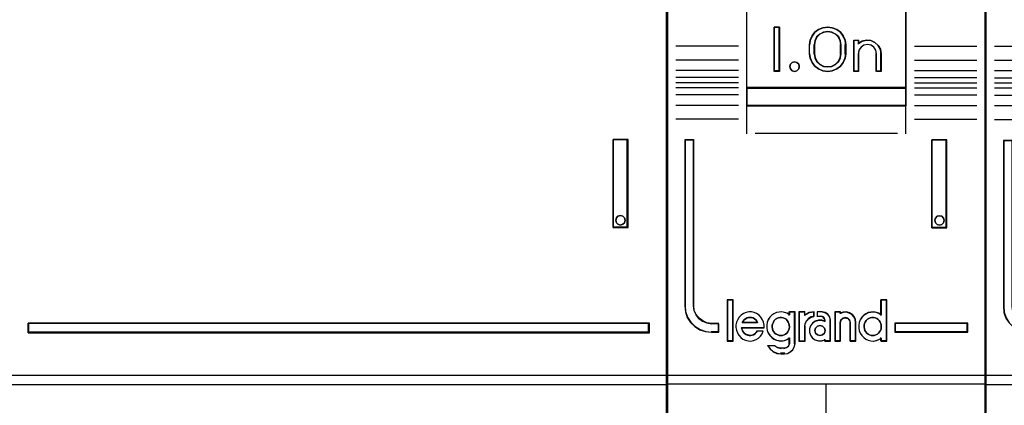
# Model space of a CAD drawing. Header units: millimetres. Extents: x 203 to 3426, y 719 to 2381.
# Tile 107 of 185: x 3358.1 to 3363.85, y 2244.48 to 2246.73. Entities that reach past the tile are written whole.
import ezdxf

# ---------------------------------------------------------------- set-up
doc = ezdxf.new("R2010")
doc.units = ezdxf.units.MM
doc.layers.add('45', color=7, linetype='Continuous')
doc.layers.add('E_Legrand_obudowy', color=7, linetype='Continuous')

# ---------------------------------------------------------------- blocks, each defined once
blk = doc.blocks.new('XL3 160 wnękowa 6x24M')
at = {"layer": 'E_Legrand_obudowy'}
blk.add_lwpolyline([(-215.641, -773.967), (215.545, -773.967), (215.545, -818.909), (-215.641, -818.909), (-215.641, -773.967)], dxfattribs=at)
blk = doc.blocks.new('P304 TX3')
at = {"layer": '45', "color": 139}
for points in [[(72.05327, 41.032708), (-0.0215, 41.032708), (-0.0215, -41.032709), (72.05327, -41.032709), (72.05327, 41.032708)], [(72.05327, 41.032708), (-0.0215, 41.032708), (-0.0215, -41.032709), (72.05327, -41.032709), (72.05327, 41.032708)], [(72.03177, 41.011153), (0, 41.011153), (0, -41.011153), (72.03177, -41.011153), (72.03177, 41.011153)], [(69.697241, -12.949472), (69.660884, -12.817744), (69.563934, -12.715954), (69.430626, -12.680029), (69.2852, -12.715954), (69.194309, -12.817744), (69.157952, -12.949472), (69.194309, -13.087188), (69.2852, -13.177003), (69.430626, -13.218916), (69.563934, -13.177003), (69.660884, -13.087188), (69.697241, -12.949472)]]:
    blk.add_lwpolyline(points, close=True, dxfattribs=at)
for points in [[(69.012828, -13.36262), (69.012828, -8.379704)], [(69.012828, -8.379704), (69.853115, -8.379704)], [(69.810115, -13.36262), (69.810115, -8.379704)], [(69.012828, -13.319509), (69.853115, -13.319509)], [(35.994385, -19.29757), (35.994385, -18.764071)], [(35.994385, -18.764071), (71.057108, -18.764071)], [(71.012317, -19.29757), (71.012317, -18.764071)], [(35.994385, -19.252663), (71.057108, -19.252663)], [(-0.0215, -22.218342), (72.05327, -22.218342)]]:
    blk.add_lwpolyline(points, dxfattribs=at)
at = {"layer": '45', "color": 7}
for points in [[(69.012828, -13.36262), (69.853115, -13.36262), (69.853115, -8.379704), (69.012828, -8.379704), (69.012828, -13.36262)], [(69.194309, -12.817744), (69.2852, -12.715954), (69.430626, -12.680029), (69.563934, -12.715954), (69.660884, -12.817744), (69.697241, -12.949472), (69.660884, -13.087188), (69.563934, -13.177003), (69.430626, -13.218916), (69.2852, -13.177003), (69.194309, -13.087188), (69.157952, -12.949472), (69.194309, -12.817744)], [(35.994385, -18.764071), (35.994385, -19.29757), (71.057108, -19.29757), (71.057108, -18.764071), (35.994385, -18.764071)]]:
    blk.add_lwpolyline(points, close=True, dxfattribs=at)
at = {"layer": '45', "color": 59}
for points in [[(69.012828, -13.36262), (69.853115, -13.36262), (69.853115, -8.379704), (69.012828, -8.379704), (69.012828, -13.36262)], [(69.194309, -12.817744), (69.2852, -12.715954), (69.430626, -12.680029), (69.563934, -12.715954), (69.660884, -12.817744), (69.697241, -12.949472), (69.660884, -13.087188), (69.563934, -13.177003), (69.430626, -13.218916), (69.2852, -13.177003), (69.194309, -13.087188), (69.157952, -12.949472), (69.194309, -12.817744)]]:
    blk.add_lwpolyline(points, close=True, dxfattribs=at)
at = {"layer": '45', "color": 1}
for points in [[(35.994385, -18.764071), (35.994385, -19.29757), (71.057108, -19.29757), (71.057108, -18.764071), (35.994385, -18.764071)], [(36.015885, -18.78383), (36.015885, -19.276015), (71.035609, -19.276015), (71.035609, -18.78383), (36.015885, -18.78383)]]:
    blk.add_lwpolyline(points, close=True, dxfattribs=at)
blk = doc.blocks.new('S301 TX3')
at = {"layer": '45', "color": 7}
for points in [[(17.986, 40.875), (0, 40.875), (0, -40.875), (17.986, -40.875), (17.986, 40.875)], [(4.486, -5.434), (13.498, -5.434), (13.498, -0.964), (4.486, -0.964), (4.486, -5.434)], [(6.346, -1.977), (6.346, -4.481), (6.052, -4.481), (6.052, -1.977), (6.346, -1.977)], [(10.049, -2.723), (10.089, -2.973), (10.089, -3.485), (10.049, -3.735), (9.942, -3.98), (9.789, -4.191), (9.58, -4.342), (9.331, -4.442), (9.07, -4.481), (8.804, -4.442), (8.556, -4.342), (8.352, -4.191), (8.193, -3.98), (8.086, -3.735), (8.046, -3.485), (8.046, -2.973), (8.086, -2.723), (8.193, -2.478), (8.352, -2.267), (8.556, -2.116), (8.804, -2.016), (9.07, -1.977), (9.331, -2.016), (9.58, -2.116), (9.789, -2.267), (9.942, -2.478), (10.049, -2.723)], [(9.834, -3.486), (9.834, -2.972), (9.794, -2.749), (9.692, -2.536), (9.515, -2.369), (9.304, -2.262), (9.07, -2.223), (8.831, -2.262), (8.62, -2.369), (8.443, -2.536), (8.341, -2.749), (8.301, -2.972), (8.301, -3.486), (8.341, -3.71), (8.443, -3.922), (8.62, -4.09), (8.831, -4.196), (9.07, -4.229), (9.304, -4.196), (9.515, -4.09), (9.692, -3.922), (9.794, -3.71), (9.834, -3.486)], [(11.012, -2.773), (11.263, -2.717), (11.502, -2.74), (11.736, -2.84), (11.918, -3.014), (12.043, -3.232), (12.083, -3.479), (12.083, -4.481), (11.821, -4.481), (11.821, -3.479), (11.781, -3.277), (11.679, -3.115), (11.513, -3.003), (11.308, -2.964), (11.115, -3.003), (10.955, -3.115), (10.836, -3.277), (10.802, -3.479), (10.802, -4.481), (10.551, -4.481), (10.551, -2.717), (10.802, -2.717), (10.802, -2.908), (11.012, -2.773)], [(7.432, -4.079), (7.468, -4.209), (7.432, -4.339), (7.336, -4.439), (7.205, -4.481), (7.062, -4.439), (6.972, -4.339), (6.93, -4.209), (6.972, -4.079), (7.062, -3.979), (7.205, -3.949), (7.336, -3.979), (7.432, -4.079)], [(13.498, -5.395), (4.486, -5.395), (4.486, -6.42), (13.498, -6.42), (13.498, -5.395)], [(2.926, -19.218), (2.926, -18.729), (2.524, -18.729), (2.252, -18.69), (2.014, -18.586), (1.804, -18.437), (1.64, -18.234), (1.532, -17.992), (1.504, -17.728), (1.504, -8.349), (1, -8.349), (1, -17.728), (1.034, -18.063), (1.141, -18.382), (1.323, -18.663), (1.572, -18.894), (1.861, -19.069), (2.178, -19.179), (2.524, -19.218), (2.926, -19.218)], [(14.955, -8.349), (14.955, -13.311), (15.792, -13.311), (15.792, -8.349), (14.955, -8.349)], [(15.607, -12.762), (15.643, -12.892), (15.607, -13.034), (15.511, -13.123), (15.373, -13.164), (15.241, -13.123), (15.145, -13.034), (15.109, -12.892), (15.145, -12.762), (15.241, -12.662), (15.373, -12.632), (15.511, -12.662), (15.607, -12.762)], [(3.712, -19.692), (3.712, -17.4), (3.406, -17.4), (3.406, -19.692), (3.712, -19.692)], [(16.987, -18.692), (12.861, -18.692), (12.861, -19.218), (16.987, -19.218), (16.987, -18.692)]]:
    blk.add_lwpolyline(points, close=True, dxfattribs=at)
at = {"layer": '45', "color": 139}
for points in [[(17.986, 40.875), (0, 40.875), (0, -40.875), (17.986, -40.875), (17.986, 40.875)], [(7.468, -4.209), (7.432, -4.079), (7.336, -3.979), (7.205, -3.949), (7.062, -3.979), (6.972, -4.079), (6.93, -4.209), (6.972, -4.339), (7.062, -4.439), (7.205, -4.481), (7.336, -4.439), (7.432, -4.339), (7.468, -4.209)], [(15.643, -12.892), (15.607, -12.762), (15.511, -12.662), (15.373, -12.632), (15.241, -12.662), (15.145, -12.762), (15.109, -12.892), (15.145, -13.034), (15.241, -13.123), (15.373, -13.164), (15.511, -13.123), (15.607, -13.034), (15.643, -12.892)], [(6.421, -19.405), (6.519, -19.393), (6.606, -19.365), (6.687, -19.319), (6.756, -19.262), (6.82, -19.183), (6.86, -19.109), (6.889, -19.012), (6.912, -18.915), (6.901, -18.818), (6.883, -18.721), (6.843, -18.636), (6.791, -18.545), (6.721, -18.482), (6.646, -18.431), (6.56, -18.391), (6.467, -18.374), (6.38, -18.374), (6.282, -18.391), (6.207, -18.431), (6.126, -18.482), (6.057, -18.545), (6.01, -18.636), (5.97, -18.721), (5.941, -18.818), (5.941, -18.915), (5.953, -19.012), (5.982, -19.109), (6.028, -19.183), (6.086, -19.262), (6.167, -19.319), (6.247, -19.365), (6.334, -19.393), (6.421, -19.405)], [(8.922, -19.116), (8.881, -18.975), (8.774, -18.869), (8.631, -18.828), (8.489, -18.869), (8.382, -18.975), (8.34, -19.116), (8.382, -19.258), (8.489, -19.364), (8.631, -19.405), (8.774, -19.364), (8.881, -19.258), (8.922, -19.116)], [(11.608, -19.405), (11.701, -19.393), (11.787, -19.365), (11.874, -19.319), (11.944, -19.262), (12.002, -19.183), (12.054, -19.109), (12.083, -19.012), (12.088, -18.915), (12.088, -18.818), (12.071, -18.721), (12.03, -18.636), (11.973, -18.545), (11.903, -18.482), (11.834, -18.431), (11.747, -18.391), (11.66, -18.374), (11.562, -18.374), (11.475, -18.391), (11.388, -18.431), (11.307, -18.482), (11.249, -18.545), (11.192, -18.636), (11.151, -18.721), (11.128, -18.818), (11.128, -18.915), (11.14, -19.012), (11.168, -19.109), (11.221, -19.183), (11.278, -19.262), (11.348, -19.319), (11.435, -19.365), (11.521, -19.393), (11.608, -19.405)]]:
    blk.add_lwpolyline(points, close=True, dxfattribs=at)
at = {"layer": '45', "color": 59}
for points in [[(17.967, 40.857), (0.018, 40.857), (0.018, -40.855), (17.967, -40.855), (17.967, 40.857)], [(4.486, -5.434), (13.498, -5.434), (13.498, -0.964), (4.486, -0.964), (4.486, -5.434)], [(6.346, -1.977), (6.346, -4.481), (6.052, -4.481), (6.052, -1.977), (6.346, -1.977)], [(10.049, -2.723), (10.089, -2.973), (10.089, -3.485), (10.049, -3.735), (9.942, -3.98), (9.789, -4.191), (9.58, -4.342), (9.331, -4.442), (9.07, -4.481), (8.804, -4.442), (8.556, -4.342), (8.352, -4.191), (8.193, -3.98), (8.086, -3.735), (8.046, -3.485), (8.046, -2.973), (8.086, -2.723), (8.193, -2.478), (8.352, -2.267), (8.556, -2.116), (8.804, -2.016), (9.07, -1.977), (9.331, -2.016), (9.58, -2.116), (9.789, -2.267), (9.942, -2.478), (10.049, -2.723)], [(9.834, -3.486), (9.834, -2.972), (9.794, -2.749), (9.692, -2.536), (9.515, -2.369), (9.304, -2.262), (9.07, -2.223), (8.831, -2.262), (8.62, -2.369), (8.443, -2.536), (8.341, -2.749), (8.301, -2.972), (8.301, -3.486), (8.341, -3.71), (8.443, -3.922), (8.62, -4.09), (8.831, -4.196), (9.07, -4.229), (9.304, -4.196), (9.515, -4.09), (9.692, -3.922), (9.794, -3.71), (9.834, -3.486)], [(9.815, -3.48), (9.815, -2.976), (9.776, -2.757), (9.676, -2.548), (9.504, -2.384), (9.298, -2.28), (9.07, -2.241), (8.837, -2.28), (8.632, -2.384), (8.459, -2.548), (8.359, -2.757), (8.32, -2.976), (8.32, -3.48), (8.359, -3.7), (8.459, -3.908), (8.632, -4.073), (8.837, -4.177), (9.07, -4.21), (9.298, -4.177), (9.504, -4.073), (9.676, -3.908), (9.776, -3.7), (9.815, -3.48)], [(11.012, -2.773), (11.263, -2.717), (11.502, -2.74), (11.736, -2.84), (11.918, -3.014), (12.043, -3.232), (12.083, -3.479), (12.083, -4.481), (11.821, -4.481), (11.821, -3.479), (11.781, -3.277), (11.679, -3.115), (11.513, -3.003), (11.308, -2.964), (11.115, -3.003), (10.955, -3.115), (10.836, -3.277), (10.802, -3.479), (10.802, -4.481), (10.551, -4.481), (10.551, -2.717), (10.802, -2.717), (10.802, -2.908), (11.012, -2.773)], [(7.432, -4.079), (7.468, -4.209), (7.432, -4.339), (7.336, -4.439), (7.205, -4.481), (7.062, -4.439), (6.972, -4.339), (6.93, -4.209), (6.972, -4.079), (7.062, -3.979), (7.205, -3.949), (7.336, -3.979), (7.432, -4.079)], [(13.498, -5.395), (4.486, -5.395), (4.486, -6.42), (13.498, -6.42), (13.498, -5.395)], [(13.48, -5.415), (4.504, -5.415), (4.504, -6.402), (13.48, -6.402), (13.48, -5.415)], [(14.955, -8.349), (14.955, -13.311), (15.792, -13.311), (15.792, -8.349), (14.955, -8.349)], [(15.607, -12.762), (15.643, -12.892), (15.607, -13.034), (15.511, -13.123), (15.373, -13.164), (15.241, -13.123), (15.145, -13.034), (15.109, -12.892), (15.145, -12.762), (15.241, -12.662), (15.373, -12.632), (15.511, -12.662), (15.607, -12.762)], [(3.73, -19.71), (3.73, -17.383), (3.386, -17.383), (3.386, -19.71), (3.73, -19.71)], [(10.823, -18.814), (10.823, -18.975), (10.852, -19.125), (10.909, -19.265), (10.994, -19.398), (11.102, -19.51), (11.228, -19.604), (11.358, -19.665), (11.506, -19.699), (11.66, -19.71), (11.814, -19.682), (11.956, -19.626), (12.081, -19.543), (12.081, -19.71), (12.4, -19.71), (12.4, -17.383), (12.081, -17.383), (12.081, -18.24), (11.956, -18.156), (11.814, -18.106), (11.66, -18.079), (11.506, -18.09), (11.358, -18.118), (11.228, -18.184), (11.102, -18.268), (10.994, -18.379), (10.909, -18.513), (10.852, -18.663), (10.823, -18.814)], [(3.891, -18.953), (3.92, -19.104), (3.977, -19.256), (4.057, -19.385), (4.159, -19.502), (4.285, -19.598), (4.433, -19.665), (4.575, -19.699), (4.729, -19.71), (4.883, -19.682), (5.031, -19.626), (5.162, -19.542), (5.27, -19.435), (5.367, -19.301), (5.435, -19.16), (5.088, -19.16), (5.031, -19.233), (4.963, -19.301), (4.883, -19.351), (4.809, -19.379), (4.723, -19.396), (4.632, -19.385), (4.547, -19.368), (4.461, -19.34), (4.381, -19.284), (4.324, -19.216), (4.267, -19.138), (4.239, -19.054), (4.211, -18.97), (5.475, -18.97), (5.475, -18.807), (5.447, -18.644), (5.384, -18.504), (5.299, -18.37), (5.196, -18.257), (5.059, -18.162), (4.923, -18.106), (4.769, -18.067), (4.615, -18.067), (4.461, -18.095), (4.319, -18.151), (4.193, -18.246), (4.074, -18.353), (3.988, -18.487), (3.931, -18.639), (3.891, -18.79), (3.891, -18.953)], [(5.717, -18.501), (5.66, -18.652), (5.631, -18.802), (5.631, -18.963), (5.66, -19.114), (5.717, -19.253), (5.808, -19.387), (5.91, -19.498), (6.035, -19.593), (6.183, -19.654), (6.325, -19.687), (6.479, -19.699), (6.627, -19.671), (6.769, -19.615), (6.905, -19.532), (6.905, -19.849), (6.866, -19.988), (6.758, -20.083), (6.627, -20.122), (6.422, -20.122), (6.24, -20.083), (6.075, -19.988), (5.682, -19.988), (5.813, -20.172), (5.99, -20.311), (6.2, -20.406), (6.422, -20.434), (6.627, -20.434), (6.809, -20.406), (6.968, -20.322), (7.105, -20.2), (7.19, -20.027), (7.224, -19.849), (7.224, -18.067), (6.905, -18.067), (6.905, -18.228), (6.769, -18.145), (6.627, -18.095), (6.479, -18.067), (6.325, -18.078), (6.183, -18.106), (6.035, -18.173), (5.91, -18.256), (5.808, -18.368), (5.717, -18.501)], [(7.446, -18.067), (7.446, -19.71), (7.771, -19.71), (7.771, -18.886), (7.8, -18.723), (7.876, -18.56), (7.998, -18.437), (8.143, -18.353), (8.312, -18.302), (8.312, -18.067), (8.027, -18.106), (7.771, -18.241), (7.771, -18.067), (7.446, -18.067)], [(7.464, -18.087), (7.464, -19.692), (7.776, -19.692), (7.776, -18.887), (7.804, -18.728), (7.876, -18.569), (7.993, -18.448), (8.132, -18.366), (8.294, -18.317), (8.294, -18.087), (8.021, -18.125), (7.776, -18.256), (7.776, -18.087), (7.464, -18.087)], [(8.098, -18.858), (8.041, -19.026), (8.041, -19.216), (8.098, -19.385), (8.213, -19.542), (8.356, -19.643), (8.546, -19.699), (8.729, -19.699), (8.913, -19.643), (8.913, -19.71), (9.234, -19.71), (9.234, -18.532), (9.194, -18.353), (9.085, -18.201), (8.93, -18.106), (8.747, -18.067), (8.483, -18.067), (8.483, -18.302), (8.672, -18.302), (8.787, -18.33), (8.873, -18.42), (8.913, -18.532), (8.913, -18.6), (8.729, -18.543), (8.546, -18.543), (8.356, -18.6), (8.213, -18.706), (8.098, -18.858)], [(9.467, -18.067), (9.467, -19.71), (9.777, -19.71), (9.777, -18.656), (9.818, -18.515), (9.921, -18.42), (10.059, -18.381), (10.208, -18.42), (10.3, -18.515), (10.34, -18.656), (10.34, -19.71), (10.662, -19.71), (10.662, -18.656), (10.633, -18.487), (10.564, -18.325), (10.45, -18.201), (10.294, -18.117), (10.128, -18.067), (9.944, -18.078), (9.777, -18.134), (9.777, -18.067), (9.467, -18.067)], [(9.487, -18.087), (9.487, -19.692), (9.787, -19.692), (9.787, -18.662), (9.826, -18.525), (9.926, -18.432), (10.059, -18.393), (10.204, -18.432), (10.292, -18.525), (10.331, -18.662), (10.331, -19.692), (10.642, -19.692), (10.642, -18.662), (10.615, -18.497), (10.548, -18.339), (10.437, -18.218), (10.287, -18.136), (10.126, -18.087), (9.948, -18.097), (9.787, -18.152), (9.787, -18.087), (9.487, -18.087)], [(5.067, -18.587), (5.113, -18.681), (4.248, -18.681), (4.3, -18.587), (4.358, -18.512), (4.428, -18.462), (4.515, -18.405), (4.596, -18.386), (4.684, -18.374), (4.771, -18.386), (4.858, -18.405), (4.939, -18.462), (5.009, -18.512), (5.067, -18.587)], [(5.113, -18.681), (4.248, -18.681), (4.3, -18.587), (4.358, -18.512), (4.428, -18.462), (4.515, -18.405), (4.596, -18.386), (4.684, -18.374), (4.771, -18.386), (4.858, -18.405), (4.939, -18.462), (5.009, -18.512), (5.067, -18.587), (5.113, -18.681)], [(6.82, -19.183), (6.756, -19.262), (6.687, -19.319), (6.606, -19.365), (6.519, -19.393), (6.421, -19.405), (6.334, -19.393), (6.247, -19.365), (6.167, -19.319), (6.086, -19.262), (6.028, -19.183), (5.982, -19.109), (5.953, -19.012), (5.941, -18.915), (5.941, -18.818), (5.97, -18.721), (6.01, -18.636), (6.057, -18.545), (6.126, -18.482), (6.207, -18.431), (6.282, -18.391), (6.38, -18.374), (6.467, -18.374), (6.56, -18.391), (6.646, -18.431), (6.721, -18.482), (6.791, -18.545), (6.843, -18.636), (6.883, -18.721), (6.901, -18.818), (6.912, -18.915), (6.889, -19.012), (6.86, -19.109), (6.82, -19.183)], [(6.01, -18.636), (6.057, -18.545), (6.126, -18.482), (6.207, -18.431), (6.282, -18.391), (6.38, -18.374), (6.467, -18.374), (6.56, -18.391), (6.646, -18.431), (6.721, -18.482), (6.791, -18.545), (6.843, -18.636), (6.883, -18.721), (6.901, -18.818), (6.912, -18.915), (6.889, -19.012), (6.86, -19.109), (6.82, -19.183), (6.756, -19.262), (6.687, -19.319), (6.606, -19.365), (6.519, -19.393), (6.421, -19.405), (6.334, -19.393), (6.247, -19.365), (6.167, -19.319), (6.086, -19.262), (6.028, -19.183), (5.982, -19.109), (5.953, -19.012), (5.941, -18.915), (5.941, -18.818), (5.97, -18.721), (6.01, -18.636)], [(8.881, -18.975), (8.922, -19.116), (8.881, -19.258), (8.774, -19.364), (8.631, -19.405), (8.489, -19.364), (8.382, -19.258), (8.34, -19.116), (8.382, -18.975), (8.489, -18.869), (8.631, -18.828), (8.774, -18.869), (8.881, -18.975)], [(8.34, -19.116), (8.382, -18.975), (8.489, -18.869), (8.631, -18.828), (8.774, -18.869), (8.881, -18.975), (8.922, -19.116), (8.881, -19.258), (8.774, -19.364), (8.631, -19.405), (8.489, -19.364), (8.382, -19.258), (8.34, -19.116)], [(11.747, -18.391), (11.834, -18.431), (11.903, -18.482), (11.973, -18.545), (12.03, -18.636), (12.071, -18.721), (12.088, -18.818), (12.088, -18.915), (12.083, -19.012), (12.054, -19.109), (12.002, -19.183), (11.944, -19.262), (11.874, -19.319), (11.787, -19.365), (11.701, -19.393), (11.608, -19.405), (11.521, -19.393), (11.435, -19.365), (11.348, -19.319), (11.278, -19.262), (11.221, -19.183), (11.168, -19.109), (11.14, -19.012), (11.128, -18.915), (11.128, -18.818), (11.151, -18.721), (11.192, -18.636), (11.249, -18.545), (11.307, -18.482), (11.388, -18.431), (11.475, -18.391), (11.562, -18.374), (11.66, -18.374), (11.747, -18.391)], [(11.151, -18.721), (11.192, -18.636), (11.249, -18.545), (11.307, -18.482), (11.388, -18.431), (11.475, -18.391), (11.562, -18.374), (11.66, -18.374), (11.747, -18.391), (11.834, -18.431), (11.903, -18.482), (11.973, -18.545), (12.03, -18.636), (12.071, -18.721), (12.088, -18.818), (12.088, -18.915), (12.083, -19.012), (12.054, -19.109), (12.002, -19.183), (11.944, -19.262), (11.874, -19.319), (11.787, -19.365), (11.701, -19.393), (11.608, -19.405), (11.521, -19.393), (11.435, -19.365), (11.348, -19.319), (11.278, -19.262), (11.221, -19.183), (11.168, -19.109), (11.14, -19.012), (11.128, -18.915), (11.128, -18.818), (11.151, -18.721)], [(16.967, -18.71), (12.878, -18.71), (12.878, -19.2), (16.967, -19.2), (16.967, -18.71)]]:
    blk.add_lwpolyline(points, close=True, dxfattribs=at)
at = {"layer": '45', "color": 139}
for points in [[(4.486, 4.723), (4.486, -6.42)], [(13.461, 4.723), (13.461, -6.42)], [(6.346, -1.977), (6.052, -1.977)], [(6.052, -1.977), (6.052, -4.481)], [(6.308, -1.977), (6.308, -4.481)], [(10.089, -2.996), (10.049, -2.74), (9.942, -2.489), (9.789, -2.273), (9.58, -2.12), (9.331, -2.017), (9.07, -1.977), (8.804, -2.017), (8.556, -2.12), (8.352, -2.273), (8.193, -2.489), (8.086, -2.74), (8.046, -2.996)], [(9.834, -2.996), (9.794, -2.765), (9.692, -2.546), (9.515, -2.373), (9.304, -2.264), (9.07, -2.223), (8.831, -2.264), (8.62, -2.373), (8.443, -2.546), (8.341, -2.765), (8.301, -2.996)], [(10.551, -2.717), (10.834, -2.717)], [(10.551, -2.717), (10.551, -4.481)], [(10.795, -2.717), (10.795, -2.942)], [(12.083, -3.5), (12.043, -3.247), (11.917, -3.022), (11.734, -2.844), (11.499, -2.74), (11.258, -2.717), (11.007, -2.775), (10.795, -2.913)], [(4.026, -3.051), (0.5, -3.051)], [(8.046, -3.5), (8.046, -2.958)], [(8.301, -3.5), (8.301, -2.958)], [(9.795, -3.5), (9.795, -2.958)], [(10.051, -3.5), (10.051, -2.958)], [(11.827, -3.5), (11.786, -3.288), (11.683, -3.117), (11.515, -2.999), (11.308, -2.958), (11.112, -2.999), (10.95, -3.117), (10.829, -3.288), (10.795, -3.5)], [(13.961, -3.051), (17.487, -3.051)], [(4.026, -3.84), (0.5, -3.84)], [(8.046, -3.462), (8.086, -3.718), (8.193, -3.969), (8.352, -4.185), (8.556, -4.339), (8.804, -4.441), (9.07, -4.481), (9.331, -4.441), (9.58, -4.339), (9.789, -4.185), (9.942, -3.969), (10.049, -3.718), (10.089, -3.462)], [(8.301, -3.462), (8.341, -3.693), (8.443, -3.912), (8.62, -4.085), (8.831, -4.195), (9.07, -4.229), (9.304, -4.195), (9.515, -4.085), (9.692, -3.912), (9.794, -3.693), (9.834, -3.462)], [(10.795, -3.462), (10.795, -4.481)], [(11.789, -3.462), (11.789, -4.481)], [(12.044, -3.462), (12.044, -4.481)], [(13.961, -3.84), (17.487, -3.84)], [(4.026, -4.427), (0.5, -4.427)], [(6.346, -4.443), (6.052, -4.443)], [(10.551, -4.443), (10.834, -4.443)], [(11.789, -4.443), (12.083, -4.443)], [(13.961, -4.427), (17.487, -4.427)], [(4.026, -4.826), (0.5, -4.826)], [(13.961, -4.826), (17.487, -4.826)], [(4.026, -5.122), (0.5, -5.122)], [(4.026, -5.407), (0.5, -5.407)], [(4.486, -5.395), (13.498, -5.395)], [(13.961, -5.122), (17.487, -5.122)], [(13.961, -5.407), (17.487, -5.407)], [(4.026, -5.806), (0.5, -5.806)], [(13.961, -5.806), (17.487, -5.806)], [(4.026, -6.399), (0.5, -6.399)], [(4.486, -6.383), (13.498, -6.383)], [(4.486, -6.383), (4.486, -8.003)], [(13.461, -6.383), (13.461, -8.003)], [(13.961, -6.399), (17.487, -6.399)], [(4.026, -7.182), (0.5, -7.182)], [(13.961, -7.182), (17.487, -7.182)], [(4.981, -7.965), (13.004, -7.965)], [(1, -8.349), (1, -17.733)], [(1, -8.349), (1.532, -8.349)], [(1.492, -8.349), (1.492, -17.733)], [(14.955, -13.311), (14.955, -8.349)], [(14.955, -8.349), (15.792, -8.349)], [(15.754, -13.311), (15.754, -8.349)], [(14.955, -13.274), (15.792, -13.274)], [(1, -17.695), (1.034, -18.038), (1.142, -18.364), (1.324, -18.65), (1.575, -18.886), (1.865, -19.066), (2.184, -19.179), (2.532, -19.218)], [(1.492, -17.695), (1.521, -17.968), (1.631, -18.218), (1.798, -18.428), (2.012, -18.582), (2.255, -18.69), (2.532, -18.729)], [(3.386, -17.383), (3.386, -19.71)], [(3.386, -17.383), (3.73, -17.383)], [(3.693, -17.383), (3.693, -19.71)], [(12.051, -17.383), (12.051, -18.264)], [(12.051, -17.383), (12.4, -17.383)], [(12.361, -17.383), (12.361, -19.71)], [(5.475, -18.97), (5.475, -18.807), (5.447, -18.644), (5.384, -18.504), (5.299, -18.37), (5.196, -18.257), (5.059, -18.162), (4.923, -18.106), (4.769, -18.067), (4.615, -18.067), (4.461, -18.095), (4.319, -18.151), (4.193, -18.246), (4.074, -18.353), (3.988, -18.487), (3.931, -18.639), (3.891, -18.79), (3.891, -18.953), (3.92, -19.104), (3.977, -19.256), (4.057, -19.385), (4.159, -19.502), (4.285, -19.598), (4.433, -19.665), (4.575, -19.699), (4.729, -19.71), (4.883, -19.682), (5.031, -19.626), (5.162, -19.542), (5.27, -19.435), (5.367, -19.301), (5.435, -19.16)], [(6.912, -18.229), (6.775, -18.145), (6.632, -18.095), (6.483, -18.067), (6.329, -18.078), (6.186, -18.106), (6.037, -18.173), (5.911, -18.257), (5.808, -18.37), (5.717, -18.504), (5.66, -18.656), (5.631, -18.807), (5.631, -18.97), (5.66, -19.121), (5.717, -19.261), (5.808, -19.396), (5.911, -19.508), (6.037, -19.603), (6.186, -19.665), (6.329, -19.699), (6.483, -19.71), (6.632, -19.682), (6.775, -19.626), (6.912, -19.542)], [(6.875, -18.067), (6.875, -18.264)], [(6.875, -18.067), (7.224, -18.067)], [(7.185, -18.067), (7.185, -19.859)], [(7.446, -18.067), (7.446, -19.71)], [(7.446, -18.067), (7.796, -18.067)], [(8.312, -18.067), (8.02, -18.114), (7.758, -18.275)], [(7.758, -18.067), (7.758, -18.275)], [(8.312, -18.298), (8.139, -18.351), (7.99, -18.439), (7.865, -18.567), (7.788, -18.736), (7.758, -18.905)], [(8.274, -18.067), (8.274, -18.336)], [(8.467, -18.067), (8.467, -18.336)], [(8.761, -18.067), (8.467, -18.067)], [(8.467, -18.298), (8.69, -18.298)], [(8.922, -18.561), (8.877, -18.433), (8.781, -18.33), (8.652, -18.298)], [(9.234, -18.561), (9.192, -18.37), (9.078, -18.21), (8.916, -18.108), (8.724, -18.067)], [(9.467, -18.067), (9.467, -19.71)], [(9.467, -18.067), (9.806, -18.067)], [(10.662, -18.681), (10.633, -18.505), (10.563, -18.336), (10.447, -18.207), (10.291, -18.119), (10.122, -18.067), (9.936, -18.078), (9.768, -18.137)], [(9.768, -18.067), (9.768, -18.171)], [(12.088, -18.229), (11.962, -18.145), (11.819, -18.095), (11.665, -18.067), (11.51, -18.078), (11.361, -18.106), (11.23, -18.173), (11.104, -18.257), (10.995, -18.37), (10.909, -18.504), (10.852, -18.656), (10.823, -18.807), (10.823, -18.97), (10.852, -19.121), (10.909, -19.261), (10.995, -19.396), (11.104, -19.508), (11.23, -19.603), (11.361, -19.665), (11.51, -19.699), (11.665, -19.71), (11.819, -19.682), (11.962, -19.626), (12.088, -19.542)], [(2.492, -18.692), (2.926, -18.692)], [(2.886, -18.692), (2.886, -19.218)], [(2.886, -18.692), (2.886, -19.218)], [(5.113, -18.681), (5.067, -18.587), (5.009, -18.512), (4.939, -18.462), (4.858, -18.405), (4.771, -18.386), (4.684, -18.374), (4.596, -18.386), (4.515, -18.405), (4.428, -18.462), (4.358, -18.512), (4.3, -18.587), (4.248, -18.681)], [(4.248, -18.643), (5.113, -18.643)], [(7.446, -19.71), (7.796, -19.71), (7.796, -18.868)], [(8.922, -18.59), (8.737, -18.534), (8.551, -18.534), (8.36, -18.59), (8.215, -18.698), (8.099, -18.851), (8.041, -19.02), (8.041, -19.213), (8.099, -19.382), (8.215, -19.541), (8.36, -19.643), (8.551, -19.699), (8.737, -19.699), (8.922, -19.643)], [(8.885, -18.523), (8.885, -18.625)], [(9.195, -18.523), (9.195, -19.71)], [(10.35, -18.681), (10.309, -18.524), (10.214, -18.418), (10.059, -18.374), (9.917, -18.418), (9.81, -18.524), (9.768, -18.681)], [(9.768, -18.643), (9.768, -19.71)], [(10.311, -18.643), (10.311, -19.71)], [(10.623, -18.643), (10.623, -19.71)], [(12.861, -18.692), (16.987, -18.692)], [(12.861, -18.692), (12.861, -19.218)], [(16.947, -19.218), (16.947, -18.692)], [(2.492, -19.18), (2.926, -19.18)], [(4.203, -18.95), (5.475, -18.95)], [(4.203, -18.95), (4.232, -19.04), (4.261, -19.13), (4.319, -19.213), (4.377, -19.285), (4.459, -19.345), (4.546, -19.375), (4.633, -19.393), (4.726, -19.405), (4.813, -19.387), (4.888, -19.357), (4.97, -19.303), (5.039, -19.231), (5.097, -19.154)], [(5.058, -19.135), (5.436, -19.135)], [(12.861, -19.18), (16.987, -19.18)], [(3.386, -19.672), (3.73, -19.672)], [(5.68, -19.958), (5.814, -20.154), (5.996, -20.303), (6.213, -20.404), (6.441, -20.434)], [(5.68, -19.958), (6.102, -19.958)], [(6.063, -19.958), (6.243, -20.077), (6.441, -20.127)], [(6.602, -20.434), (6.792, -20.405), (6.958, -20.317), (7.1, -20.189), (7.188, -20.008), (7.224, -19.821)], [(6.602, -20.127), (6.748, -20.083), (6.868, -19.977), (6.912, -19.821)], [(6.875, -19.509), (6.875, -19.859)], [(8.885, -19.608), (8.885, -19.71)], [(8.885, -19.672), (9.234, -19.672)], [(9.467, -19.672), (9.806, -19.672)], [(10.311, -19.672), (10.662, -19.672)], [(12.051, -19.509), (12.051, -19.71)], [(12.051, -19.672), (12.4, -19.672)], [(6.402, -20.089), (6.642, -20.089)], [(6.642, -20.396), (6.402, -20.396)], [(0, -22.133), (17.986, -22.133)], [(8.967, -22.133), (8.967, -29.358)]]:
    blk.add_lwpolyline(points, dxfattribs=at)
at = {"layer": '45', "color": 1}
for points in [[(2.926, -19.218), (2.926, -18.729), (2.524, -18.729), (2.252, -18.69), (2.014, -18.586), (1.804, -18.437), (1.64, -18.234), (1.532, -17.992), (1.504, -17.728), (1.504, -8.349), (1, -8.349), (1, -17.728), (1.034, -18.063), (1.141, -18.382), (1.323, -18.663), (1.572, -18.894), (1.861, -19.069), (2.178, -19.179), (2.524, -19.218), (2.926, -19.218)], [(2.908, -19.2), (2.908, -18.712), (2.513, -18.712), (2.246, -18.674), (2.013, -18.57), (1.807, -18.422), (1.646, -18.219), (1.54, -17.978), (1.512, -17.715), (1.512, -8.367), (1.018, -8.367), (1.018, -17.715), (1.051, -18.049), (1.157, -18.367), (1.335, -18.647), (1.579, -18.877), (1.863, -19.052), (2.174, -19.162), (2.513, -19.2), (2.908, -19.2)], [(16.987, -18.692), (12.861, -18.692), (12.861, -19.218), (16.987, -19.218), (16.987, -18.692)]]:
    blk.add_lwpolyline(points, close=True, dxfattribs=at)
blk = doc.blocks.new('G$C3556625F')
at = {"xscale": 0.103478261, "yscale": 0.103478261, "zscale": 0.103478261}
for name, p in [('P304 TX3', (-86.598, 39.7587)), ('S301 TX3', (-79.142, 39.7526)), ('S301 TX3', (-77.2808, 39.7498))]:
    blk.add_blockref(name, p, dxfattribs=at)
at = {"layer": 'E_Legrand_obudowy', "color": 67, "true_color": 0x727430, "xscale": 0.1, "yscale": 0.1, "zscale": 0.1}
blk.add_blockref('XL3 160 wnękowa 6x24M', (-68.6374, 119.4025), dxfattribs=at)

msp = doc.modelspace()

# ---------------------------------------------------------------- block references
msp.add_blockref('G$C3556625F', (3441.0223, 2207.1429))

doc.saveas('drawing.dxf')
